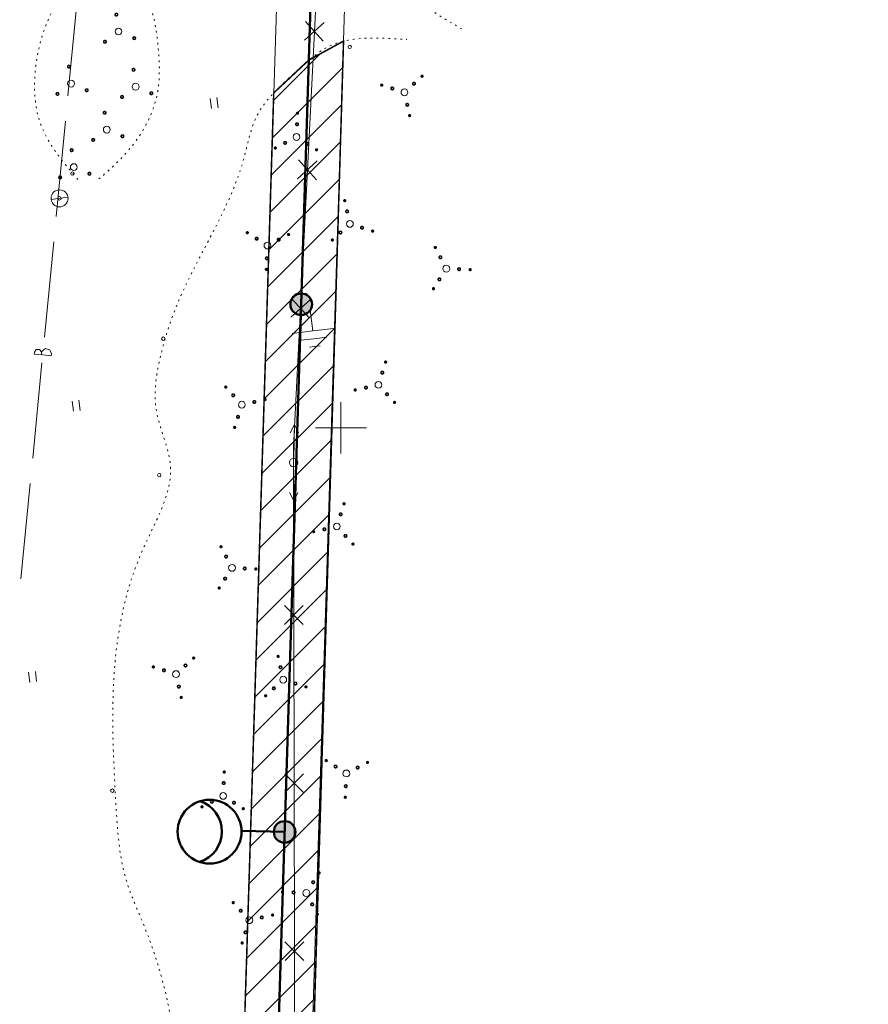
# Model space of a CAD drawing. Header units: millimetres. Extents: x 0 to 1188, y 0 to 841.
# Tile 4 of 76: x 145 to 244, y 183 to 299. Entities that reach past the tile are written whole.
import ezdxf

# ---------------------------------------------------------------- set-up
doc = ezdxf.new("R2010")
doc.units = ezdxf.units.MM
for name, pattern in [('K5LT32789', [0]), ('K5LT32797', [0]), ('K5LT32809', [0]), ('K5LT32813', [0]), ('K5LT32814', [0]), ('K5LT32817', [0.7000000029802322, 0.2000000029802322, -0.5]), ('K5LT32819', [0]), ('K5LT_BASIC', [0]), ('K5LT_THIN', [0])]:
    doc.linetypes.add(name, pattern=pattern)
doc.layers.add('Системный слой', color=7, linetype='Continuous')
doc.styles.add('KDIMTEXTSTYLE', font='GOST_AU.SHX', dxfattribs={"width": 0.96, "oblique": 15, "height": 5})
doc.dimstyles.new('KDIMSTYLE (0.00)', dxfattribs={"dimtxt": 5, "dimasz": 1, "dimexe": 2, "dimexo": 0, "dimgap": 1, "dimtad": 1, "dimlfac": 500, "dimtxsty": 'KDIMTEXTSTYLE', "dimsah": 1, "dimcen": 0, "dimdle": 1, "dimadec": 0, "dimazin": 0, "dimtfac": 0.667, "dimtmove": 0, "dimatfit": 3, "dimfxl": 1, "dimtvp": 1, "dimtolj": 1, "dimtzin": 0, "dimarcsym": 0})

# ---------------------------------------------------------------- blocks, each defined once
blk = doc.blocks.new('KDIMARROW_03')
at = {"layer": 'Системный слой', "color": 0, "linetype": 'K5LT_THIN', "lineweight": 18}
for p, q in [((-1.060500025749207, -1.060500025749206), (1.060500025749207, 1.060500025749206)), ((0, 0), (-1, 0)), ((0, 0), (2, -2.449212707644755e-16))]:
    blk.add_line(p, q, dxfattribs=at)
blk = doc.blocks.new('U12')
at = {"layer": 'Системный слой', "color": 1, "linetype": 'K5LT32809', "lineweight": 18, "true_color": 0xff0000}
for p, q in [((183.7110717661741, 579.213126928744), (168.0410036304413, 79.51064309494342)), ((191.7071411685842, 578.9623798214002), (176.0370730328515, 79.25989598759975))]:
    blk.add_line(p, q, dxfattribs=at)
blk = doc.blocks.new('U13')
at = {"layer": 'Системный слой', "color": 1, "linetype": 'K5LT32809', "lineweight": 18, "true_color": 0xff0000}
for p, q in [((183.7110717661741, 579.213126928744), (168.0410036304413, 79.51064309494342)), ((191.7071411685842, 578.9623798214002), (176.0370730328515, 79.25989598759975))]:
    blk.add_line(p, q, dxfattribs=at)
blk = doc.blocks.new('U18')
at = {"layer": 'Системный слой', "color": 7, "linetype": 'K5LT32813', "lineweight": 18}
for p, q in [((178.6012215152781, 281.0363384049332), (180.2277074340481, 313.5728977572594)), ((178.2589866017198, 296.2591632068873), (180.5699422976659, 298.3500719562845)), ((180.4599188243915, 296.1491397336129), (178.3690100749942, 298.460095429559)), ((179.6466758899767, 279.8808605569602), (177.5557671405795, 282.1918162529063)), ((177.4457436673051, 279.9908840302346), (179.7566993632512, 282.0817927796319)), ((177.7879785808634, 264.7680592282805), (178.6012215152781, 281.0363384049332)), ((176.6325007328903, 263.722604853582), (178.9434564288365, 265.8135136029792)), ((178.833432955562, 263.6125813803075), (176.7425242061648, 265.9235370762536)), ((176.9747356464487, 248.4997800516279), (177.7879785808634, 264.7680592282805)), ((177.0369360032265, 209.0181487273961), (176.9747356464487, 248.4997800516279)), ((178.1094105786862, 227.6588621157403), (175.9022610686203, 229.8590681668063)), ((175.9057327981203, 227.6553903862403), (178.1059388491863, 229.8625398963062)), ((178.1405107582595, 207.918045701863), (175.9333612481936, 210.118251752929)), ((175.9368329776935, 207.9145739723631), (178.1370390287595, 210.121723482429)), ((177.0680361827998, 189.2773323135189), (177.0369360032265, 209.0181487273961)), ((178.1716109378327, 188.1772292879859), (175.9644614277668, 190.3774353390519)), ((175.9679331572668, 188.1737575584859), (178.1681392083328, 190.3809070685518)), ((177.099136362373, 169.5365158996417), (177.0680361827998, 189.2773323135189))]:
    blk.add_line(p, q, dxfattribs=at)
blk = doc.blocks.new('U24')
at = {"layer": 'Системный слой', "color": 5, "linetype": 'K5LT32819', "lineweight": 18, "true_color": 0x0000ff}
for p, q in [((150.4805324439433, 289.7344184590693), (151.5711498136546, 300.9306513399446)), ((149.0990637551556, 275.5523179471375), (150.189681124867, 286.7485508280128)), ((147.7175950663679, 261.3702174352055), (148.8082124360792, 272.5664503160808)), ((146.5439514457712, 259.6361888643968), (146.5200789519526, 259.39111482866)), ((147.5153681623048, 259.2941643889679), (146.5200789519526, 259.39111482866)), ((146.5439514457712, 259.6361888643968), (146.7609729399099, 259.9333170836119)), ((146.7609729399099, 259.9333170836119), (147.1286535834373, 259.9472611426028)), ((147.1286535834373, 259.9472611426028), (147.3675561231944, 259.6674235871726)), ((147.3805207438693, 259.535559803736), (147.3584950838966, 259.3094452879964)), ((147.3675561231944, 259.6674235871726), (147.3805207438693, 259.535559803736)), ((147.4478811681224, 259.754585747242), (147.3805207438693, 259.535559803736)), ((147.8580381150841, 260.0487651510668), (147.4478811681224, 259.754585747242)), ((147.5153681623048, 259.2941643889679), (148.5106573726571, 259.1972139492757)), ((148.3431491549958, 259.9093465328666), (147.8580381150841, 260.0487651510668)), ((148.5345298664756, 259.4422879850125), (148.3431491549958, 259.9093465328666)), ((148.5345298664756, 259.4422879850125), (148.5106573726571, 259.1972139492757)), ((146.3361263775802, 247.1881169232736), (147.4267437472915, 258.3843498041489)), ((144.9546576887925, 233.0060164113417), (146.0452750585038, 244.202249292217))]:
    blk.add_line(p, q, dxfattribs=at)
blk = doc.blocks.new('U116')
at = {"layer": 'Системный слой'}
h = blk.add_hatch(color=7, dxfattribs=at)
h.paths.add_polyline_path([(177.8672825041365, 265.2420293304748), (177.347012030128, 266.4060497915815), (177.2893726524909, 266.3785350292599), (177.2331834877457, 266.348168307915), (177.1785855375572, 266.3150258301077), (177.1257158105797, 266.2791907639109), (177.0747069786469, 266.2407530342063), (177.0256870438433, 266.1998090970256), (176.9787790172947, 266.1564616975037), (176.9341006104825, 266.1108196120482), (176.8917639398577, 266.0629973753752), (176.8518752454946, 266.0131149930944), (176.8145346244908, 265.961297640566), (176.7798357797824, 265.9076753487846), (176.7478657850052, 265.8523826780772), (176.7187048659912, 265.7955583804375), (176.6924261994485, 265.7373450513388), (176.669095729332, 265.6778887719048), (176.6487720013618, 265.617338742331), (176.6315060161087, 265.5558469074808), (176.6173411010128, 265.4935675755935), (176.6063128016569, 265.4306570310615), (176.5984487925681, 265.3672731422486), (176.5937688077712, 265.3035749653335), (176.592284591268, 265.2397223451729), (176.5939998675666, 265.1758755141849), (176.598910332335, 265.1121946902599), (176.6070036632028, 265.0488396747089), (176.6182595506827, 264.9859694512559), (176.6326497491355, 264.9237417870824), (176.6501381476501, 264.8623128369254), (176.6706808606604, 264.8018367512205), (176.6942263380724, 264.7424652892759), (176.720715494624, 264.6843474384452), (176.7500818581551, 264.6276290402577), (176.7822517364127, 264.5724524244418), (176.8171444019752, 264.5189560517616), (176.8546722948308, 264.4672741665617), (176.8947412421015, 264.4175364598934), (176.9372506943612, 264.3698677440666), (176.9820939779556, 264.3243876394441), (177.0291585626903, 264.2812102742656), (177.078326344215, 264.240443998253), (177.1294739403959, 264.2021911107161), (177.1824730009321, 264.166547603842), (177.2371905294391, 264.1336029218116), (177.2934892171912, 264.1034397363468), (177.3512277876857, 264.0761337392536), (177.4102613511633, 264.0517534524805), (177.470441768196, 264.0303600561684), (177.5316180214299, 264.0120072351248), (177.5936365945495, 263.9967410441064), (177.6563418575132, 263.9845997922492), (177.7195764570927, 263.9756139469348), (177.7831817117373, 263.9698060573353), (177.8469980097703, 263.9671906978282), (177.910865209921, 263.9677744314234), (177.9746230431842, 263.9715557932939), (178.0381115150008, 263.9785252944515), (178.1011713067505, 263.9886654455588), (178.1636441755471, 264.0019508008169), (178.2253733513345, 264.0183480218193), (178.2862039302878, 264.037815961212), (178.3459832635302, 264.0603057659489), (178.3832872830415, 264.0761116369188)])
h.paths.add_polyline_path([(178.5594645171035, 266.3127809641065), (178.5049746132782, 266.3461007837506), (178.4488844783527, 266.3766500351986), (178.3913348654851, 266.4043520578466), (178.3324701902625, 266.4291373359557), (178.272438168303, 266.4509436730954), (178.2113894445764, 266.4697163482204), (178.1494772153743, 266.4854082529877), (178.0868568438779, 266.4979800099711), (178.0236854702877, 266.5074000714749), (177.9601216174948, 266.5136447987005), (177.8963247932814, 266.5166985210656), (177.8324550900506, 266.5165535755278), (177.7686727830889, 266.5132103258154), (177.7051379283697, 266.5066771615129), (177.642009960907, 266.49697047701), (177.5794472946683, 266.4841146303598), (177.5176069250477, 266.4681418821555), (177.4566440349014, 266.4490923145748), (177.3967116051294, 266.4270137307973), (177.3470546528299, 266.4060688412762), (177.8672825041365, 265.2420293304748), (178.3832872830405, 264.0761116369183), (178.4410270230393, 264.103415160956), (178.4973270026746, 264.1335759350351), (178.5520459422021, 264.1665182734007), (178.605046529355, 264.202159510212), (178.6561957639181, 264.2404102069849), (178.705365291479, 264.2811743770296), (178.7524317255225, 264.3243497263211), (178.7972769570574, 264.3698279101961), (178.8397884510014, 264.417494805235), (178.8798595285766, 264.467230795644), (178.9173896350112, 264.51891107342), (178.9522845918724, 264.5724059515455), (178.9844568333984, 264.6275811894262), (179.0138256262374, 264.6842983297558), (179.0403172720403, 264.7424150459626), (179.0638652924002, 264.8017854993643), (179.084410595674, 264.8622607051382), (179.1019016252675, 264.9236889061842), (179.1162944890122, 264.9859159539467), (179.1275530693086, 265.0487856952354), (179.1356491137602, 265.1121403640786), (179.1405623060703, 265.1758209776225), (179.1422803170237, 265.2396677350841), (179.1407988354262, 265.3035204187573), (179.1361215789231, 265.3672187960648), (179.1282602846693, 265.430603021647), (179.1172346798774, 265.49351403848), (179.1030724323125, 265.555793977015), (179.0858090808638, 265.6172865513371), (179.0654879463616, 265.6778374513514), (179.0421600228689, 265.7372947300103), (179.0158838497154, 265.7955091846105), (178.9867253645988, 265.8523347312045), (178.9547577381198, 265.9076287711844), (178.9200611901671, 265.9612525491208), (178.8827227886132, 266.0130715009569), (178.8428362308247, 266.0629555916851), (178.8005016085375, 266.1107796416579), (178.755825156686, 266.1564236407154), (178.7089189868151, 266.1997730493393), (178.6599008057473, 266.2407190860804), (178.6088936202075, 266.2791590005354)])
at = {"layer": 'Системный слой', "color": 7, "linetype": 'K5LT_BASIC', "lineweight": 50}
blk.add_circle((177.8672825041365, 265.2420293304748), 1.275, dxfattribs=at)
blk = doc.blocks.new('U117')
at = {"layer": 'Системный слой'}
h = blk.add_hatch(color=7, dxfattribs=at)
h.paths.add_polyline_path([(175.9239924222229, 203.2724914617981), (175.4037219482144, 204.4365119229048), (175.3460825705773, 204.4089971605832), (175.2898934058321, 204.3786304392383), (175.2352954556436, 204.345487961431), (175.1824257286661, 204.3096528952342), (175.1314168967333, 204.2712151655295), (175.0823969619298, 204.2302712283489), (175.0354889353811, 204.186923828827), (174.9908105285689, 204.1412817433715), (174.9484738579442, 204.0934595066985), (174.9085851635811, 204.0435771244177), (174.8712445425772, 203.9917597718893), (174.8365456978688, 203.9381374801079), (174.8045757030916, 203.8828448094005), (174.7754147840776, 203.8260205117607), (174.749136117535, 203.7678071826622), (174.7258056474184, 203.7083509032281), (174.7054819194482, 203.6478008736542), (174.6882159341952, 203.5863090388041), (174.6740510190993, 203.5240297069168), (174.6630227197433, 203.4611191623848), (174.6551587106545, 203.3977352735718), (174.6504787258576, 203.3340370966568), (174.6489945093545, 203.2701844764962), (174.650709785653, 203.2063376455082), (174.6556202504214, 203.1426568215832), (174.6637135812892, 203.0793018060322), (174.6749694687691, 203.0164315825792), (174.6893596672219, 202.9542039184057), (174.7068480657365, 202.8927749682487), (174.7273907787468, 202.8322988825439), (174.7509362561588, 202.7729274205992), (174.7774254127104, 202.7148095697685), (174.8067917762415, 202.658091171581), (174.8389616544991, 202.6029145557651), (174.8738543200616, 202.5494181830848), (174.9113822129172, 202.497736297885), (174.9514511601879, 202.4479985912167), (174.9939606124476, 202.4003298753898), (175.038803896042, 202.3548497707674), (175.0858684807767, 202.3116724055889), (175.1350362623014, 202.2709061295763), (175.1861838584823, 202.2326532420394), (175.2391829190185, 202.1970097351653), (175.2939004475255, 202.1640650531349), (175.3501991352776, 202.1339018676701), (175.4079377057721, 202.1065958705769), (175.4669712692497, 202.0822155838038), (175.5271516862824, 202.0608221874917), (175.5883279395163, 202.042469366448), (175.6503465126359, 202.0272031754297), (175.7130517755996, 202.0150619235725), (175.7762863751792, 202.0060760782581), (175.8398916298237, 202.0002681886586), (175.9037079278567, 201.9976528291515), (175.9675751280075, 201.9982365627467), (176.0313329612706, 202.0020179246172), (176.0948214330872, 202.0089874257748), (176.1578812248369, 202.0191275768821), (176.2203540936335, 202.0324129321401), (176.2820832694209, 202.0488101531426), (176.3429138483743, 202.0682780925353), (176.4026931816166, 202.0907678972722), (176.4399972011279, 202.1065737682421)])
h.paths.add_polyline_path([(176.6161744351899, 204.3432430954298), (176.5616845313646, 204.3765629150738), (176.5055943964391, 204.4071121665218), (176.4480447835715, 204.4348141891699), (176.3891801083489, 204.4595994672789), (176.3291480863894, 204.4814058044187), (176.2680993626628, 204.5001784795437), (176.2061871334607, 204.515870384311), (176.1435667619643, 204.5284421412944), (176.0803953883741, 204.5378622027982), (176.0168315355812, 204.5441069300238), (175.9530347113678, 204.5471606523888), (175.889165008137, 204.5470157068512), (175.8253827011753, 204.5436724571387), (175.761847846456, 204.5371392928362), (175.6987198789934, 204.5274326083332), (175.6361572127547, 204.5145767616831), (175.5743168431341, 204.4986040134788), (175.5133539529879, 204.4795544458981), (175.4534215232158, 204.4574758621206), (175.4037645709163, 204.4365309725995), (175.9239924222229, 203.2724914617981), (176.4399972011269, 202.1065737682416), (176.4977369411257, 202.1338772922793), (176.5540369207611, 202.1640380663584), (176.6087558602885, 202.196980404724), (176.6617564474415, 202.2326216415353), (176.7129056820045, 202.2708723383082), (176.7620752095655, 202.311636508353), (176.8091416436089, 202.3548118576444), (176.8539868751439, 202.4002900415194), (176.8964983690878, 202.4479569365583), (176.936569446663, 202.4976929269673), (176.9740995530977, 202.5493732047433), (177.0089945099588, 202.6028680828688), (177.0411667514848, 202.6580433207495), (177.0705355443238, 202.7147604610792), (177.0970271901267, 202.7728771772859), (177.1205752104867, 202.8322476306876), (177.1411205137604, 202.8927228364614), (177.1586115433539, 202.9541510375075), (177.1730044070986, 203.01637808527), (177.1842629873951, 203.0792478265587), (177.1923590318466, 203.1426024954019), (177.1972722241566, 203.2062831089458), (177.1989902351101, 203.2701298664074), (177.1975087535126, 203.3339825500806), (177.1928314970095, 203.3976809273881), (177.1849702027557, 203.4610651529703), (177.1739445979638, 203.5239761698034), (177.159782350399, 203.5862561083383), (177.1425189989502, 203.6477486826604), (177.1221978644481, 203.7082995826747), (177.0988699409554, 203.7677568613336), (177.0725937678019, 203.8259713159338), (177.0434352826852, 203.8827968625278), (177.0114676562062, 203.9380909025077), (176.9767711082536, 203.9917146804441), (176.9394327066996, 204.0435336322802), (176.8995461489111, 204.0934177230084), (176.8572115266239, 204.1412417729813), (176.8125350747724, 204.1868857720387), (176.7656289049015, 204.2302351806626), (176.7166107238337, 204.2711812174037), (176.6656035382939, 204.3096211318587)])
at = {"layer": 'Системный слой', "color": 7, "linetype": 'K5LT_BASIC', "lineweight": 50}
blk.add_circle((175.9239924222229, 203.2724914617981), 1.275, dxfattribs=at)
blk = doc.blocks.new('U160')
at = {"layer": 'Системный слой', "color": 7, "linetype": 'K5LT_THIN', "lineweight": 18}
for p, q in [((178.9380341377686, 264.5498473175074), (179.2414853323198, 262.1153875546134)), ((179.2414853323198, 262.1153875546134), (176.8070255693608, 261.8119363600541)), ((179.2414853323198, 262.1153875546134), (181.6759450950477, 262.4188387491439)), ((179.3552795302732, 261.2024651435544), (180.8768168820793, 261.3921221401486)), ((179.3552795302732, 261.2024651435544), (177.8337421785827, 261.0128081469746)), ((179.4690737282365, 260.2895427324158), (178.8604587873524, 260.213679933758)), ((179.4690737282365, 260.2895427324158), (180.0776886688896, 260.3654055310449))]:
    blk.add_line(p, q, dxfattribs=at)
blk = doc.blocks.new('U164')
at = {"layer": 'Системный слой', "color": 7, "linetype": 'K5LT_BASIC', "lineweight": 50}
blk.add_line((170.8561962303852, 203.3936535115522), (175.923992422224, 203.2724914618), dxfattribs=at)
blk.add_circle((167.1070566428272, 203.3133269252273), 3.750000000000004, dxfattribs=at)
blk.add_arc((164.8128849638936, 203.3306215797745), 3.750000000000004, 287.3802958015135, 71.75587006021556, dxfattribs=at)
blk = doc.blocks.new('U168')
at = {"layer": 'Системный слой', "color": 7, "linetype": 'K5LT32797', "lineweight": 18}
blk.add_line((148.4940949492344, 277.5632068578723), (150.4787364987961, 277.8105889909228), dxfattribs=at)
blk.add_circle((149.4864157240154, 277.6868979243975), 0.9999999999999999, dxfattribs=at)
blk = doc.blocks.new('U241')
at = {"layer": 'Системный слой', "color": 7, "linetype": 'K5LT32797', "lineweight": 18}
blk.add_circle((176.9776520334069, 246.6486056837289), 0.4999999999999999, dxfattribs=at)
blk = doc.blocks.new('U242')
at = {"layer": 'Системный слой', "color": 7, "linetype": 'K5LT32797', "lineweight": 18}
for p, q in [((177.0951357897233, 251.1470718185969), (176.5691987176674, 250.1604664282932)), ((176.9907057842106, 247.148435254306), (177.0951357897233, 251.1470718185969)), ((177.0951357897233, 251.1470718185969), (177.5688578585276, 250.1343589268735))]:
    blk.add_line(p, q, dxfattribs=at)
blk = doc.blocks.new('U243')
at = {"layer": 'Системный слой', "color": 7, "linetype": 'K5LT32797', "lineweight": 18}
for p, q in [((176.9784397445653, 246.1486063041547), (176.9847414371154, 242.14861126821)), ((176.9847414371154, 242.14861126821), (176.4831666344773, 243.1478223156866)), ((176.9847414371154, 242.14861126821), (177.4831653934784, 243.1493977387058))]:
    blk.add_line(p, q, dxfattribs=at)
blk = doc.blocks.new('U364')
at = {"layer": 'Системный слой', "color": 7, "linetype": 'K5LT32789', "const_width": 0.18}
for points in [[(169.8115203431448, 194.910418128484, 1), (169.9591067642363, 195.0453931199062, 0.9999999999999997)], [(170.6519611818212, 193.9173626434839, 1), (170.8733408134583, 194.1198251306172, 0.9999999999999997)], [(173.1290317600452, 193.1337036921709, 1), (173.3504113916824, 193.3361661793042, 0.9999999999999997)], [(174.4353854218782, 193.4475880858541, 1), (174.5829718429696, 193.5825630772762, 0.9999999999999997)], [(171.2118279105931, 191.380327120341, 1), (171.4332075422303, 191.5827896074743, 0.9999999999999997)], [(170.8566049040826, 190.1746184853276, 1), (171.004191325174, 190.3095934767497, 0.9999999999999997)]]:
    blk.add_lwpolyline(points, format="xyb", close=True, dxfattribs=at)
at = {"layer": 'Системный слой', "color": 7, "linetype": 'K5LT32797', "lineweight": 18}
blk.add_circle((171.7749634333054, 192.9116957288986), 0.4, dxfattribs=at)
blk = doc.blocks.new('U365')
at = {"layer": 'Системный слой', "color": 7, "linetype": 'K5LT32789', "const_width": 0.18}
for points in [[(168.7294892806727, 210.3164712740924, 1), (168.9292903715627, 210.3075536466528, 1)], [(168.6215744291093, 209.0199935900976, 1), (168.9212760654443, 209.0066171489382, 1)], [(167.2235049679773, 206.830153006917, 1), (167.5232066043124, 206.8167765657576, 1)], [(166.1197596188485, 206.2287688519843, 1), (166.3195607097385, 206.2198512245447, 1)], [(169.8189972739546, 206.7143096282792, 1), (170.1186989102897, 206.7009331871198, 1)], [(170.964678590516, 206.0125278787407, 1), (171.164479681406, 206.0036102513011, 1)]]:
    blk.add_lwpolyline(points, format="xyb", close=True, dxfattribs=at)
at = {"layer": 'Системный слой', "color": 7, "linetype": 'K5LT32797', "lineweight": 18}
blk.add_circle((168.7045430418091, 207.5147971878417), 0.4, dxfattribs=at)
blk = doc.blocks.new('U366')
at = {"layer": 'Системный слой', "color": 7, "linetype": 'K5LT32789', "const_width": 0.18}
for points in [[(165.1706821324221, 223.7744373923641, 0.9999999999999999), (165.3056571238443, 223.6268509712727, 1.000000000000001)], [(160.434882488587, 222.7293528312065, 0.9999999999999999), (160.5698574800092, 222.5817664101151, 1.000000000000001)], [(161.6405911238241, 222.3741298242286, 0.9999999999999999), (161.8430536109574, 222.1527501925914, 1.000000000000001)], [(164.1776266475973, 222.9339965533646, 0.9999999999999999), (164.3800891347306, 222.7126169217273, 1.000000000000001)], [(163.3939676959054, 220.4569259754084, 0.9999999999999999), (163.5964301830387, 220.2355463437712, 1.000000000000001)], [(163.7078520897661, 219.1505723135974, 0.9999999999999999), (163.8428270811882, 219.0029858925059, 1.000000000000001)]]:
    blk.add_lwpolyline(points, format="xyb", close=True, dxfattribs=at)
at = {"layer": 'Системный слой', "color": 7, "linetype": 'K5LT32797', "lineweight": 18}
blk.add_circle((163.1719597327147, 221.8109943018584), 0.4, dxfattribs=at)
blk = doc.blocks.new('U367')
at = {"layer": 'Системный слой', "color": 7, "linetype": 'K5LT32789', "const_width": 0.18}
for points in [[(168.4572739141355, 236.8705288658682, 0.9999999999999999), (168.4483562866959, 236.6707277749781, 1)], [(169.0586580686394, 235.7667835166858, 0.9999999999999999), (169.04528162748, 235.4670818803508, 1)], [(171.2484986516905, 234.3687140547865, 0.9999999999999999), (171.2351222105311, 234.0690124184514, 1)], [(172.5449763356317, 234.2607992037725, 0.9999999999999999), (172.5360587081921, 234.0609981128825, 1)], [(168.9428146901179, 233.1712912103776, 0.9999999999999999), (168.9294382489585, 232.8715895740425, 1)], [(168.2410329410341, 232.0256098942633, 0.9999999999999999), (168.2321153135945, 231.8258088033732, 1)]]:
    blk.add_lwpolyline(points, format="xyb", close=True, dxfattribs=at)
at = {"layer": 'Системный слой', "color": 7, "linetype": 'K5LT32797', "lineweight": 18}
blk.add_circle((169.7433022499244, 234.2857454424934), 0.4, dxfattribs=at)
blk = doc.blocks.new('U368')
at = {"layer": 'Системный слой', "color": 7, "linetype": 'K5LT32789', "const_width": 0.18}
for points in [[(182.9738890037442, 241.8876999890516, 0.9999999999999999), (182.8263025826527, 241.7527249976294, 1)], [(182.6186659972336, 240.681991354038, 0.9999999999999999), (182.3972863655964, 240.4795288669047, 1)], [(179.3951084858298, 238.6147303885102, 0.9999999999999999), (179.2475220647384, 238.479755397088, 1)], [(180.7014621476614, 238.9286147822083, 0.9999999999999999), (180.4800825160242, 238.726152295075, 1)], [(183.1785327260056, 238.1449558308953, 0.9999999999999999), (182.9571530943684, 237.942493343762, 1)], [(184.0189735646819, 237.1519003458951, 0.9999999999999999), (183.8713871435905, 237.016925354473, 1)]]:
    blk.add_lwpolyline(points, format="xyb", close=True, dxfattribs=at)
at = {"layer": 'Системный слой', "color": 7, "linetype": 'K5LT32797', "lineweight": 18}
blk.add_circle((182.0555304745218, 239.1506227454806), 0.4, dxfattribs=at)
blk = doc.blocks.new('U369')
at = {"layer": 'Системный слой', "color": 7, "linetype": 'K5LT32789', "const_width": 0.18}
for points in [[(180.9098785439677, 211.6527156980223, 0.9999999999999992), (180.7100774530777, 211.6616333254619, 1)], [(185.754797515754, 211.4364747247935, 0.9999999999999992), (185.554996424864, 211.4453923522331, 1)], [(182.0555598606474, 210.9509339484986, 0.9999999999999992), (181.7558582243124, 210.964310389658, 1)], [(184.6510521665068, 210.835090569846, 0.9999999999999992), (184.3513505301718, 210.8484670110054, 1)], [(183.2529827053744, 208.6452499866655, 0.9999999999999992), (182.9532810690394, 208.6586264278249, 1)], [(183.1450678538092, 207.3487723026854, 0.9999999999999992), (182.9452667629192, 207.357689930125, 1)]]:
    blk.add_lwpolyline(points, format="xyb", close=True, dxfattribs=at)
at = {"layer": 'Системный слой', "color": 7, "linetype": 'K5LT32797', "lineweight": 18}
blk.add_circle((183.1700140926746, 210.1504463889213), 0.4, dxfattribs=at)
blk = doc.blocks.new('U370')
at = {"layer": 'Системный слой', "color": 7, "linetype": 'K5LT32789', "const_width": 0.18}
for points in [[(175.2233858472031, 223.8184168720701, 1.000000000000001), (175.0884108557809, 223.9660032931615, 0.9999999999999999)], [(175.5372702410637, 222.512063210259, 1.000000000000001), (175.3348077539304, 222.7334428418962, 0.9999999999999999)], [(177.2906468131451, 220.5948593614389, 1.000000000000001), (177.0881843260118, 220.8162389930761, 0.9999999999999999)], [(174.7536112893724, 220.0349926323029, 1.000000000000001), (174.5511488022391, 220.2563722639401, 0.9999999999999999)], [(178.496355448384, 220.2396363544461, 1.000000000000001), (178.3613804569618, 220.3872227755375, 0.9999999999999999)], [(173.7605558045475, 219.1945517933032, 1.000000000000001), (173.6255808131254, 219.3421382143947, 0.9999999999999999)]]:
    blk.add_lwpolyline(points, format="xyb", close=True, dxfattribs=at)
at = {"layer": 'Системный слой', "color": 7, "linetype": 'K5LT32797', "lineweight": 18}
blk.add_circle((175.7592782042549, 221.157994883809), 0.4, dxfattribs=at)
blk = doc.blocks.new('U371')
at = {"layer": 'Системный слой', "color": 7, "linetype": 'K5LT32789', "const_width": 0.18}
for points in [[(179.9679517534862, 198.3628233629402, 1), (179.9768693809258, 198.5626244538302, 0.9999999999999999)], [(179.2661700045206, 197.2171420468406, 1), (179.27954644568, 197.5168436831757, 0.9999999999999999)], [(175.6640083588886, 196.127634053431, 1), (175.6729259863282, 196.3274351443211, 0.9999999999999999)], [(176.9604860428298, 196.019719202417, 1), (176.9738624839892, 196.319420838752, 0.9999999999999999)], [(179.1503266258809, 194.6216497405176, 1), (179.1637030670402, 194.9213513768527, 0.9999999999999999)], [(179.751710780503, 193.5179043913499, 1), (179.7606284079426, 193.71770548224, 0.9999999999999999)]]:
    blk.add_lwpolyline(points, format="xyb", close=True, dxfattribs=at)
at = {"layer": 'Системный слой', "color": 7, "linetype": 'K5LT32797', "lineweight": 18}
blk.add_circle((178.4656824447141, 196.1026878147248), 0.4, dxfattribs=at)
blk = doc.blocks.new('U372')
at = {"layer": 'Системный слой', "color": 7, "linetype": 'K5LT32789', "const_width": 0.18}
for points in [[(168.9328497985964, 255.4543114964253, 1), (169.0804362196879, 255.5892864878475, 0.9999999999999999)], [(169.7732906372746, 254.4612560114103, 1), (169.9946702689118, 254.6637184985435, 0.9999999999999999)], [(172.2503612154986, 253.6775970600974, 1), (172.4717408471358, 253.8800595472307, 0.9999999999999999)], [(173.5567148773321, 253.9914814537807, 1), (173.7043012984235, 254.1264564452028, 0.9999999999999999)], [(170.3331573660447, 251.9242204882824, 1), (170.5545369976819, 252.1266829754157, 0.9999999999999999)], [(169.977934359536, 250.7185118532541, 1), (170.1255207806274, 250.8534868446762, 0.9999999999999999)]]:
    blk.add_lwpolyline(points, format="xyb", close=True, dxfattribs=at)
at = {"layer": 'Системный слой', "color": 7, "linetype": 'K5LT32797', "lineweight": 18}
blk.add_circle((170.8962928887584, 253.4555890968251), 0.4, dxfattribs=at)
blk = doc.blocks.new('U373')
at = {"layer": 'Системный слой', "color": 7, "linetype": 'K5LT32789', "const_width": 0.18}
for points in [[(177.3375294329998, 287.694740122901, 1), (177.5373305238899, 287.6858224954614, 1)], [(177.2296145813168, 286.3982624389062, 1), (177.5293162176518, 286.3848859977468, 1)], [(174.7277997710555, 283.6070377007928, 1), (174.9276008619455, 283.5981200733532, 1)], [(175.8315451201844, 284.2084218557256, 1), (176.1312467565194, 284.1950454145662, 1)], [(178.4270374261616, 284.0925784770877, 1), (178.7267390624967, 284.0792020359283, 1)], [(179.572718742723, 283.3907967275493, 1), (179.7725198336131, 283.3818791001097, 1)]]:
    blk.add_lwpolyline(points, format="xyb", close=True, dxfattribs=at)
at = {"layer": 'Системный слой', "color": 7, "linetype": 'K5LT32797', "lineweight": 18}
blk.add_circle((177.3125831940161, 284.8930660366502), 0.4, dxfattribs=at)
blk = doc.blocks.new('U374')
at = {"layer": 'Системный слой', "color": 7, "linetype": 'K5LT32789', "const_width": 0.18}
for points in [[(191.9930556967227, 292.1004882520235, 1), (192.1280306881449, 291.9529018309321, 0.9999999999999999)], [(187.2572560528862, 291.0554036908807, 1), (187.3922310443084, 290.9078172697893, 0.9999999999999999)], [(188.4629646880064, 290.7001806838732, 1), (188.6654271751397, 290.478801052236, 0.9999999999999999)], [(191.000000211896, 291.2600474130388, 1), (191.2024626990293, 291.0386677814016, 0.9999999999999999)], [(190.2163412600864, 288.7829768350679, 1), (190.4188037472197, 288.5615972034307, 0.9999999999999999)], [(190.5302256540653, 287.4766231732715, 1), (190.6652006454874, 287.3290367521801, 0.9999999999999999)]]:
    blk.add_lwpolyline(points, format="xyb", close=True, dxfattribs=at)
at = {"layer": 'Системный слой', "color": 7, "linetype": 'K5LT32797', "lineweight": 18}
blk.add_circle((189.994333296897, 290.1370451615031), 0.4, dxfattribs=at)
blk = doc.blocks.new('U375')
at = {"layer": 'Системный слой', "color": 7, "linetype": 'K5LT32789', "const_width": 0.18}
for points in [[(193.622364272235, 272.0211488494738, 1), (193.6134466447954, 271.8213477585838, 0.9999999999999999)], [(194.2237484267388, 270.9174035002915, 1), (194.2103719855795, 270.6177018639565, 0.9999999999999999)], [(196.4135890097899, 269.5193340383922, 1), (196.4002125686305, 269.2196324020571, 0.9999999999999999)], [(197.7100666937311, 269.4114191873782, 1), (197.7011490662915, 269.2116180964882, 0.9999999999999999)], [(194.1079050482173, 268.3219111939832, 1), (194.094528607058, 268.0222095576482, 0.9999999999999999)], [(193.4061232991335, 267.1762298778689, 1), (193.3972056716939, 266.9764287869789, 0.9999999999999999)]]:
    blk.add_lwpolyline(points, format="xyb", close=True, dxfattribs=at)
at = {"layer": 'Системный слой', "color": 7, "linetype": 'K5LT32797', "lineweight": 18}
blk.add_circle((194.9083926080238, 269.436365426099), 0.4, dxfattribs=at)
blk = doc.blocks.new('U376')
at = {"layer": 'Системный слой', "color": 7, "linetype": 'K5LT32789', "const_width": 0.18}
for points in [[(187.8597315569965, 258.5256993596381, 0.9999999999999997), (187.7121451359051, 258.3907243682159, 1.000000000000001)], [(187.5045085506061, 257.3199907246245, 0.9999999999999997), (187.283128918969, 257.1175282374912, 1.000000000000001)], [(185.5873047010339, 255.5666141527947, 0.9999999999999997), (185.3659250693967, 255.3641516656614, 1.000000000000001)], [(184.2809510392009, 255.2527297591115, 0.9999999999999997), (184.1333646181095, 255.1177547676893, 1.000000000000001)], [(188.0643752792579, 254.7829552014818, 0.9999999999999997), (187.8429956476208, 254.5804927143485, 1.000000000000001)], [(188.9048161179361, 253.7898997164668, 0.9999999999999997), (188.7572296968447, 253.6549247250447, 1.000000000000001)]]:
    blk.add_lwpolyline(points, format="xyb", close=True, dxfattribs=at)
at = {"layer": 'Системный слой', "color": 7, "linetype": 'K5LT32797', "lineweight": 18}
blk.add_circle((186.9413730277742, 255.788622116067), 0.3999999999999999, dxfattribs=at)
blk = doc.blocks.new('U377')
at = {"layer": 'Системный слой', "color": 7, "linetype": 'K5LT32789', "const_width": 0.18}
for points in [[(171.6405801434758, 273.6483579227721, 0.9999999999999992), (171.4407790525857, 273.6572755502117, 1)], [(172.7862614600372, 272.9465761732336, 0.9999999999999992), (172.4865598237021, 272.959952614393, 1)], [(175.3817537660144, 272.8307327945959, 0.9999999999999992), (175.0820521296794, 272.8441092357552, 1)], [(176.4854991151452, 273.4321169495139, 0.9999999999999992), (176.2856980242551, 273.4410345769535, 1)], [(173.9836843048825, 270.6408922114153, 0.9999999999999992), (173.6839826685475, 270.6542686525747, 1)], [(173.8757694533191, 269.3444145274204, 0.9999999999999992), (173.6759683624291, 269.35333215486, 1)]]:
    blk.add_lwpolyline(points, format="xyb", close=True, dxfattribs=at)
at = {"layer": 'Системный слой', "color": 7, "linetype": 'K5LT32797', "lineweight": 18}
blk.add_circle((173.9007156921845, 272.1460886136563), 0.4, dxfattribs=at)
blk = doc.blocks.new('U378')
at = {"layer": 'Системный слой', "color": 7, "linetype": 'K5LT32789', "const_width": 0.18}
for points in [[(183.049892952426, 277.3458365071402, 1.000000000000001), (182.9149179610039, 277.4934229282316, 0.9999999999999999)], [(183.3637773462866, 276.0394828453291, 1.000000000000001), (183.1613148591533, 276.2608624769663, 0.9999999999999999)], [(185.117153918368, 274.122278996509, 1.000000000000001), (184.9146914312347, 274.3436586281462, 0.9999999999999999)], [(181.5870629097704, 272.7219714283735, 1.000000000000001), (181.4520879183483, 272.8695578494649, 0.9999999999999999)], [(182.5801183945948, 273.5624122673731, 1.000000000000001), (182.3776559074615, 273.7837918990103, 0.9999999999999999)], [(186.3228625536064, 273.7670559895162, 1.000000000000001), (186.1878875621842, 273.9146424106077, 0.9999999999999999)]]:
    blk.add_lwpolyline(points, format="xyb", close=True, dxfattribs=at)
at = {"layer": 'Системный слой', "color": 7, "linetype": 'K5LT32797', "lineweight": 18}
blk.add_circle((183.5857853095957, 274.6854145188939), 0.4, dxfattribs=at)
blk = doc.blocks.new('U440')
at = {"layer": 'Системный слой', "color": 7, "linetype": 'K5LT32789', "const_width": 0.18}
for points in [[(150.7612591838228, 283.3246774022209, 0.9999999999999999), (151.0589554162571, 283.3617847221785, 0.9999999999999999)], [(149.413582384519, 280.1334758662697, 0.9999999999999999), (149.7112786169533, 280.1705831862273, 0.9999999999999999)], [(152.8510823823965, 280.5619542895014, 0.9999999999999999), (153.1487786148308, 280.599061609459, 0.9999999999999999)]]:
    blk.add_lwpolyline(points, format="xyb", close=True, dxfattribs=at)
at = {"layer": 'Системный слой', "color": 7, "linetype": 'K5LT32797', "lineweight": 18}
blk.add_circle((151.1574894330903, 281.3585895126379), 0.4, dxfattribs=at)
blk = doc.blocks.new('U441')
at = {"layer": 'Системный слой', "color": 7, "linetype": 'K5LT32789', "const_width": 0.18}
for points in [[(150.4442007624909, 293.1289323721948, 0.9999999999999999), (150.7418969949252, 293.1660396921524, 0.9999999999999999)], [(152.534023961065, 290.3662092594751, 0.9999999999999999), (152.8317201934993, 290.4033165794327, 0.9999999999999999)], [(149.0965239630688, 289.9377308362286, 0.9999999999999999), (149.3942201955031, 289.9748381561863, 0.9999999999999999)]]:
    blk.add_lwpolyline(points, format="xyb", close=True, dxfattribs=at)
at = {"layer": 'Системный слой', "color": 7, "linetype": 'K5LT32797', "lineweight": 18}
blk.add_circle((150.8404310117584, 291.1628444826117), 0.4, dxfattribs=at)
blk = doc.blocks.new('U443')
at = {"layer": 'Системный слой', "color": 7, "linetype": 'K5LT32789', "const_width": 0.18}
for points in [[(156.0166074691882, 299.2476562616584, 0.9999999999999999), (156.3143037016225, 299.2847635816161, 0.9999999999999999)], [(154.6689306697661, 296.0564547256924, 0.9999999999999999), (154.9666269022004, 296.09356204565, 0.9999999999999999)], [(158.1064306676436, 296.4849331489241, 0.9999999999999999), (158.4041269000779, 296.5220404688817, 0.9999999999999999)]]:
    blk.add_lwpolyline(points, format="xyb", close=True, dxfattribs=at)
at = {"layer": 'Системный слой', "color": 7, "linetype": 'K5LT32797', "lineweight": 18}
blk.add_circle((156.4128377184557, 297.2815683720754), 0.4, dxfattribs=at)
blk = doc.blocks.new('U444')
at = {"layer": 'Системный слой', "color": 7, "linetype": 'K5LT32789', "const_width": 0.18}
for points in [[(154.6372407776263, 287.7252430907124, 0.9999999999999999), (154.9349370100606, 287.76235041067, 0.9999999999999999)], [(153.2895639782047, 284.5340415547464, 0.9999999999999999), (153.587260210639, 284.571148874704, 0.9999999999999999)], [(156.7270639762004, 284.9625199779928, 0.9999999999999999), (157.0247602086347, 284.9996272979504, 0.9999999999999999)]]:
    blk.add_lwpolyline(points, format="xyb", close=True, dxfattribs=at)
at = {"layer": 'Системный слой', "color": 7, "linetype": 'K5LT32797', "lineweight": 18}
blk.add_circle((155.0334710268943, 285.7591552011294), 0.4, dxfattribs=at)
blk = doc.blocks.new('U445')
at = {"layer": 'Системный слой', "color": 7, "linetype": 'K5LT32789', "const_width": 0.18}
for points in [[(158.0308345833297, 292.7687827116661, 0.9999999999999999), (158.328530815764, 292.8058900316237, 0.9999999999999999)], [(160.1206577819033, 290.0060595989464, 0.9999999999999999), (160.4183540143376, 290.043166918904, 0.9999999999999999)], [(156.6831577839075, 289.5775811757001, 0.9999999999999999), (156.9808540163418, 289.6146884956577, 0.9999999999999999)]]:
    blk.add_lwpolyline(points, format="xyb", close=True, dxfattribs=at)
at = {"layer": 'Системный слой', "color": 7, "linetype": 'K5LT32797', "lineweight": 18}
blk.add_circle((158.4270648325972, 290.802694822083), 0.4, dxfattribs=at)
blk = doc.blocks.new('U457')
at = {"layer": 'Системный слой', "color": 7, "linetype": 'K5LT32797', "lineweight": 18}
for p, q in [((146.0024825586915, 220.8344742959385), (145.8540532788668, 222.0252592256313)), ((146.7963391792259, 220.9334271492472), (146.6479098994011, 222.12421207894))]:
    blk.add_line(p, q, dxfattribs=at)
blk = doc.blocks.new('U459')
at = {"layer": 'Системный слой', "color": 7, "linetype": 'K5LT32797', "lineweight": 18}
for p, q in [((151.1232715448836, 252.6830415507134), (150.9748422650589, 253.8738264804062)), ((151.9171281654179, 252.7819944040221), (151.7686988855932, 253.9727793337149))]:
    blk.add_line(p, q, dxfattribs=at)
blk = doc.blocks.new('U465')
at = {"layer": 'Системный слой', "color": 7, "linetype": 'K5LT32797', "lineweight": 18}
for p, q in [((167.3269522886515, 288.2318431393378), (167.1785230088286, 289.4226280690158)), ((168.1208089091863, 288.3307959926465), (167.9723796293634, 289.5215809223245))]:
    blk.add_line(p, q, dxfattribs=at)

msp = doc.modelspace()

# ---------------------------------------------------------------- hatches: boundary and pattern name
at = {"layer": 'Системный слой'}
h = msp.add_hatch(dxfattribs=at)
h.set_pattern_fill('Металл', angle=45, style=0, pattern_type=0)
h.set_pattern_definition([(45, (0, 0), (-2.121320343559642, 2.121320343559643), [])])
h.paths.add_polyline_path([(174.6437927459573, 290.066850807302), (169.4935516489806, 125.8309172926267), (177.5965095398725, 121.4136227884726), (182.8385137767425, 296.1509014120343), (178.7668959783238, 293.9297850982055)])

# ---------------------------------------------------------------- linework, layer by layer
at = {"layer": 'Системный слой', "color": 7, "linetype": 'K5LT_BASIC', "lineweight": 50}
msp.add_line((187.7091064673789, 579.0877533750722), (172.0390383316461, 79.38526954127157), dxfattribs=at)
at = {"layer": 'Системный слой', "color": 3, "linetype": 'K5LT32814', "lineweight": 18, "true_color": 0x00ff00}
for p, q in [((182.5292541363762, 253.7360098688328), (182.5298007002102, 247.736009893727)), ((185.5295274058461, 250.7362831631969), (179.5295274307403, 250.7357365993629))]:
    msp.add_line(p, q, dxfattribs=at)
at = {"layer": 'Системный слой', "color": 3, "linetype": 'K5LT32814', "true_color": 0x00ff00, "const_width": 0.18}
msp.add_lwpolyline([(169.4935516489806, 125.8309172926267), (177.5965095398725, 121.4136227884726), (182.8385137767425, 296.1509014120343), (178.7668959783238, 293.9297850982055), (174.6437927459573, 290.066850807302)], close=True, dxfattribs=at)
at = {"layer": 'Системный слой', "color": 7, "linetype": 'K5LT32797', "lineweight": 18}
for centre in [(183.5686390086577, 295.4691181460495), (151.0065998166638, 280.5932496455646), (149.4864157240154, 277.6868979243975), (161.6646400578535, 261.2046646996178), (161.1929680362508, 245.1812758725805), (155.6920934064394, 208.1263134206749)]:
    msp.add_circle(centre, 0.2, dxfattribs=at)
at = {"layer": 'Системный слой', "color": 7, "linetype": 'K5LT32817', "lineweight": 18}
for points, knots in [([(196.7210955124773, 297.5760510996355), (194.7157378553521, 298.7705736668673), (191.8486360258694, 300.4784075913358), (186.5554711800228, 304.6016799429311), (182.9280025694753, 312.1459723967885), (180.3789825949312, 322.5511830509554), (177.032605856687, 334.1548286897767), (176.0582956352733, 346.9462293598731), (177.6390633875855, 358.8620466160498), (179.6260133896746, 369.1250710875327), (177.9334380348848, 376.4751264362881), (179.1713729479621, 384.4498024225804), (177.9658676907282, 391.262748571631), (171.7639343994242, 399.8427091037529), (174.4236261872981, 411.4196889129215), (176.584450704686, 422.8489108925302), (177.0765348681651, 432.1991869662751), (177.3800309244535, 440.8179405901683), (179.7495155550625, 447.9173503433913), (181.0367337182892, 460.8159986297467), (189.0800771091, 470.953217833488), (195.0899311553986, 484.3602244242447), (190.3466637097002, 496.3381806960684), (190.8671223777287, 508.5204419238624), (191.0010942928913, 519.499148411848), (193.1040995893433, 526.3358561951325), (189.2185748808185, 530.947013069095), (189.0933260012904, 535.4500002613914), (189.7843151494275, 541.104236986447), (191.9415924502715, 547.0658802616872), (191.2660628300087, 554.3235148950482), (195.2424766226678, 564.9534702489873), (194.3414407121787, 575.9882995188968), (193.1796136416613, 586.6999868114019), (193.6396500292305, 591.7948383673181), (196.077763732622, 595.6479797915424), (201.0945704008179, 596.8740390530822), (206.7899285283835, 597.1505860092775), (210.7146000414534, 600.0141678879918), (212.3284644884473, 601.191701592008)], [0, 0, 0, 0, 3.501940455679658, 5.006797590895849, 9.99822360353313, 15.51512836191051, 21.20855673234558, 28.04982685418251, 34.55404863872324, 39.24661596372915, 43.55642018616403, 45.57058690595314, 51.32531004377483, 53.30060964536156, 61.15635911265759, 67.10314648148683, 71.23878528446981, 75.1175908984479, 79.98578078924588, 82.36968810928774, 94.38372913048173, 98.86120394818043, 103.2915959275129, 112.764656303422, 116.8921111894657, 120.0529495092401, 122.5849433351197, 125.1982602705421, 126.5450921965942, 131.1604218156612, 134.5138259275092, 137.2167536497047, 147.9449194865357, 150.5548059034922, 153.3974056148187, 155.5604999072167, 156.7419927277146, 160.9521714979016, 163.8925545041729, 163.8925545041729, 163.8925545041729, 163.8925545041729]), ([(151.6394309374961, 279.9119609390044), (149.8302728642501, 282.033691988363), (146.5973176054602, 285.8252133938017), (146.3406627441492, 294.0988202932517), (148.5764701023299, 300.473414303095), (152.5927879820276, 305.8140981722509), (157.8865271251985, 304.9728639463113), (160.4437067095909, 300.47285254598), (161.1796963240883, 295.208318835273), (161.3882137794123, 289.4330159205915), (158.490193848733, 283.7971373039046), (155.3007185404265, 281.006634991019), (153.7805200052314, 279.6765988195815)], [0, 0, 0, 0, 4.057361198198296, 7.250481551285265, 11.75372829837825, 14.46713737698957, 16.01609817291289, 18.94080685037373, 21.38743383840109, 24.10811313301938, 27.42703096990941, 30.44954593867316, 30.44954593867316, 30.44954593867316, 30.44954593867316]), ([(177.5965095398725, 121.4136227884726), (176.2990225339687, 122.0632472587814), (171.9131792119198, 124.2591468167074), (163.2913481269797, 129.2878427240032), (160.8931517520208, 141.1241740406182), (156.2197381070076, 151.5449824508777), (158.6563084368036, 160.2878729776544), (164.9327503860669, 172.5596128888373), (162.2775717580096, 186.3130999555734), (156.56284215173, 198.6486470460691), (155.6861465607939, 213.6739035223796), (154.8892541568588, 230.4264202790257), (164.096911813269, 245.1286197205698), (160.094898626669, 252.7436907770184), (161.201578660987, 259.0972720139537), (164.3507150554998, 269.2342381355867), (170.4791218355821, 277.5364916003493), (172.300101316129, 288.0406183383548), (176.7108981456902, 292.0184369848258), (181.2669193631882, 296.4126017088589), (186.4751424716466, 296.5943756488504), (189.3374848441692, 296.3902130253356), (190.27921513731, 296.323042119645)], [0, 0, 0, 0, 2.191738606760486, 7.408646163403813, 14.05383026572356, 19.31484368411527, 24.14326651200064, 26.92280829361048, 40.00678802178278, 42.60305045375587, 47.3411319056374, 62.23035215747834, 67.43784123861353, 70.83536184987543, 74.08437599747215, 76.81639027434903, 86.78963555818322, 89.11242195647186, 92.34501050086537, 95.39038823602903, 98.29801829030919, 99.72371135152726, 99.72371135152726, 99.72371135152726, 99.72371135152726])]:
    msp.add_open_spline(points, degree=3, knots=knots, dxfattribs=at)

# ---------------------------------------------------------------- block references
at = {"layer": 'Системный слой'}
for name in ['U18', 'U12', 'U13', 'U24', 'U443', 'U441', 'U445', 'U374', 'U465', 'U444', 'U373', 'U440', 'U168', 'U378', 'U377', 'U375', 'U116', 'U160', 'U376', 'U372', 'U459', 'U242', 'U241', 'U243', 'U368', 'U367', 'U366', 'U370', 'U457', 'U369', 'U365', 'U164', 'U117', 'U371', 'U364']:
    msp.add_blockref(name, (0, 0), dxfattribs=at)

# ---------------------------------------------------------------- dimensions: what is measured, and where the dimension line sits
at = {"layer": 'Системный слой', "color": 7}
msp.add_angular_dim_2l(base=(120.0307458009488, 579.6438255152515), line1=((130.0763799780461, 579.6468346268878), (178.346567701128, 579.1785771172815)), line2=((130.0763799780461, 579.6468346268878), (111.5312935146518, 211.3964146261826)), location=(122.7631098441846, 572.7598283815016), dimstyle='KDIMSTYLE (0.00)', override={"dimpost": '\\H2.0;\\W0.965;\\Q0;<>', "dimblk1": 'KDIMARROW_03', "dimblk2": 'KDIMARROW_03', "dimclrt": 7, "dimtolj": 1}, dxfattribs=at).render()

doc.saveas('drawing.dxf')
